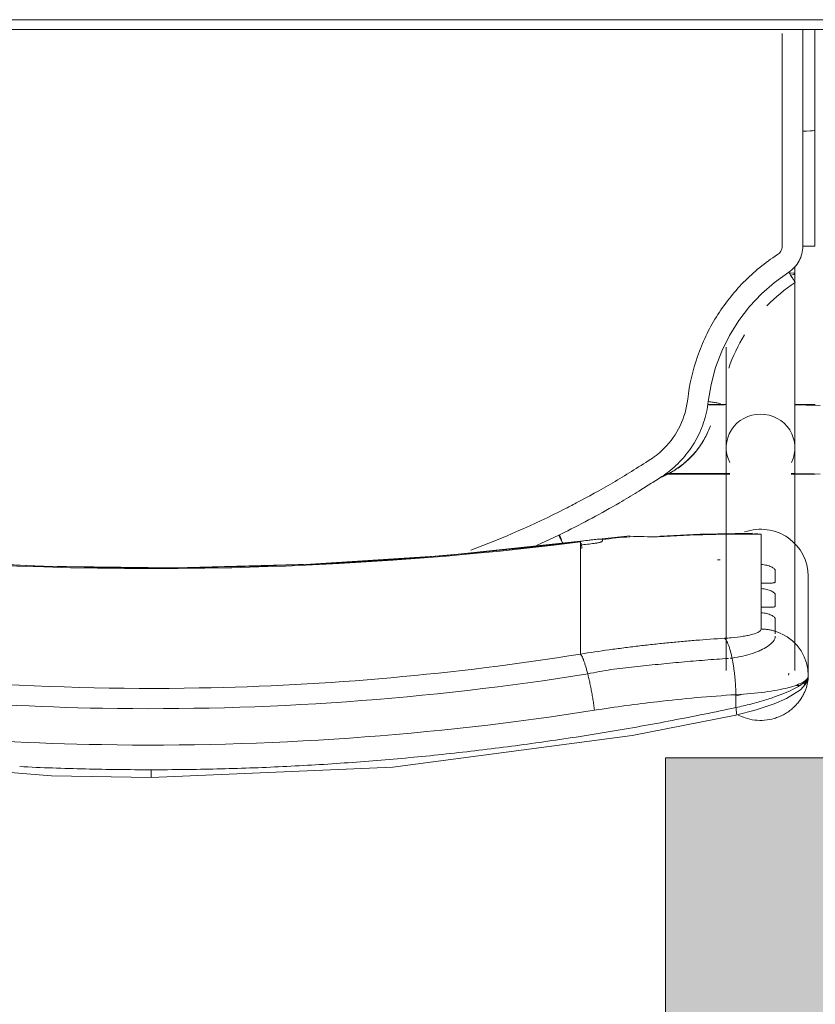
# Model space of a CAD drawing. Header units: metres. Extents: x 1.7 to 42.3, y -72.9 to -47.6.
# Tile 64 of 216: x 6.673 to 6.913, y -63.419 to -63.122. Entities that reach past the tile are written whole.
import ezdxf

# ---------------------------------------------------------------- set-up
doc = ezdxf.new("R2010")
doc.units = ezdxf.units.M
doc.layers.add('I-FURN', color=7, linetype='Continuous', lineweight=18)
doc.layers.add('M-EQPM-IDEN', color=1, linetype='Continuous', lineweight=9, true_color=0xff0000)

# ---------------------------------------------------------------- blocks, each defined once
blk = doc.blocks.new('ConjuntoParaAlunoTamanho6 - CJA06_ConjuntoParaAlunoTamanho6-V19-2PAV - FRIGORÍFICA')
at = {"layer": 'I-FURN', "color": 253, "true_color": 0xaaaaaa}
for p, q in [((-0.1978999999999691, 0.2596939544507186), (-0.1978999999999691, 0.2296403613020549)), ((-0.1920690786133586, 0.2589589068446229), (-0.1920240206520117, 0.2590556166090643)), ((-0.1920240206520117, 0.2590556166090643), (-0.1919206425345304, 0.2594856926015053)), ((-0.1973389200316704, 0.2558006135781), (-0.1966477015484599, 0.2539495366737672)), ((-0.19384999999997, 0.2581242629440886), (-0.19384999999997, 0.1909687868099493)), ((-0.1731499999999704, 0.1909687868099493), (-0.1731499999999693, 0.2581242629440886)), ((-0.1966476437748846, 0.2539494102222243), (-0.1956994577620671, 0.2522107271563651)), ((-0.1749254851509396, 0.2543538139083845), (-0.174369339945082, 0.2544094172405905)), ((-0.1292314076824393, 0.2438022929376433), (-0.1292314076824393, 0.253173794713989)), ((-0.1956994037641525, 0.2522106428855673), (-0.1945122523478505, 0.2506185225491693)), ((-0.1915186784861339, 0.2479946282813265), (-0.1897706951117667, 0.2470146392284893)), ((-0.1895731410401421, 0.2469229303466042), (-0.1879002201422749, 0.2462823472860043)), ((-0.1292314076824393, 0.2421389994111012), (-0.1292314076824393, 0.2438022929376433)), ((-0.1836599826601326, 0.2407252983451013), (-0.1836599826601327, 0.2390378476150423)), ((-0.1292314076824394, 0.2421389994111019), (-0.1292314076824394, 0.2365253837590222)), ((-0.1292314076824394, 0.2365253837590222), (-0.1292314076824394, 0.2348620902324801)), ((-0.1292314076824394, 0.2348620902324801), (-0.1292314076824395, 0.2292484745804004)), ((-0.1836599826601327, 0.2334483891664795), (-0.1836599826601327, 0.2317609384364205)), ((-0.1292314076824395, 0.2292484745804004), (-0.1292314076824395, 0.2275851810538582)), ((-0.1836599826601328, 0.2261714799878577), (-0.1836599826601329, 0.2170112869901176)), ((-0.1292314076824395, 0.2275851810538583), (-0.1292314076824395, 0.2219715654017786)), ((-0.1292314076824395, 0.2219715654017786), (-0.1292314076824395, 0.2203082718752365)), ((-0.1159764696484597, 0.2204774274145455), (-0.1226984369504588, 0.2173238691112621)), ((-0.1836599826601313, 0.2170112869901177), (-0.1818018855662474, 0.2167931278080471)), ((-0.1441419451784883, 0.2175731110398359), (-0.1292586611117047, 0.2191524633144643)), ((-0.1927135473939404, 0.1989367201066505), (-0.1999999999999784, 0.1989367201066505)), ((-0.1547360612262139, 0.1989367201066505), (-0.1742864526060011, 0.1989367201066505)), ((-0.1927106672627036, 0.1987867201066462), (-0.19384999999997, 0.1987867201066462)), ((-0.1938499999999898, 0.1987867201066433), (-0.1938499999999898, 0.1984502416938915)), ((-0.1938499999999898, 0.1984502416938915), (-0.1938499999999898, 0.1976441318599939)), ((-0.1549429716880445, 0.1987867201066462), (-0.1742893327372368, 0.1987867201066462)), ((-0.1938499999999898, 0.1936664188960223), (-0.1938499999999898, 0.1916047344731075)), ((-0.1938499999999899, 0.1868796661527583), (-0.1938499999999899, 0.185819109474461)), ((-0.1938499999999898, 0.1837095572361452), (-0.1938499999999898, 0.1858191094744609)), ((-0.1938499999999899, 0.1780867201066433), (-0.1938499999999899, 0.1806828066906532)), ((-0.1726767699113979, 0.1780867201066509), (-0.1675711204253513, 0.1780867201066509)), ((-0.1999999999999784, 0.177936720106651), (-0.1937679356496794, 0.177936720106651)), ((-0.1732320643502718, 0.177936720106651), (-0.1675962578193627, 0.177936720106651)), ((-0.1938499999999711, 0.138573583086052), (-0.1938499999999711, 0.1405709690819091)), ((-0.1938499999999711, 0.138573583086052), (-0.1938499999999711, 0.1364339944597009)), ((-0.1998252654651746, 0.130207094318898), (-0.1998241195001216, 0.09530095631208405)), ((-0.1998165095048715, 0.06488258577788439), (-0.1998241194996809, 0.09530105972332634)), ((-0.1998241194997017, 0.09530105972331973), (-0.1998198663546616, 0.09528842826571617)), ((-0.196225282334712, 0.0955583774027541), (-0.1973810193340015, 0.09554367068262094)), ((0.2470000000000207, 0.0649665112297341), (-0.2469999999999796, 0.06496651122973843)), ((0.2470000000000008, 0.06496651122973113), (-0.2469999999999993, 0.06496651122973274))]:
    blk.add_line(p, q, dxfattribs=at)
at = {"layer": 'I-FURN', "color": 253, "true_color": 0xaaaaaa, "flags": 128}
for points in [[(0.0001000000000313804, 0.290399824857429), (-0.07266958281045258, 0.2872143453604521), (-0.1448601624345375, 0.2777017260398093), (-0.1760326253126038, 0.2716064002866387)], [(0.176232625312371, 0.2716064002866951), (0.1033140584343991, 0.2839819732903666), (0.03017500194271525, 0.2898535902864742), (0.0001000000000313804, 0.290399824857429)], [(-0.1760343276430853, 0.2716060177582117), (-0.1821754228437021, 0.2699680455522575), (-0.1876074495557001, 0.2681172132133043), (-0.1913128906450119, 0.2665180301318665), (-0.1955671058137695, 0.263903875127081), (-0.1970794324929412, 0.2622558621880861), (-0.1976471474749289, 0.2611297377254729), (-0.1978999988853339, 0.2597125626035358)], [(-0.1760658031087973, 0.2692828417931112), (-0.1760658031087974, 0.2683125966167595), (-0.1760658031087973, 0.2673423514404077), (-0.1760658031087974, 0.2663721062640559), (-0.1760658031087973, 0.2654018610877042)], [(-0.1978999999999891, 0.2596939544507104), (-0.1977587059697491, 0.2577280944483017), (-0.1973389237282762, 0.2558006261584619)], [(-0.1978999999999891, 0.2596939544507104), (-0.1978999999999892, 0.2521805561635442), (-0.1978999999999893, 0.244667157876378), (-0.1978999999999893, 0.2371537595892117), (-0.1978999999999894, 0.2296403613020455)], [(-0.1978999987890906, 0.2446838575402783), (-0.197899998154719, 0.2521977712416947), (-0.1978999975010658, 0.2597116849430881)], [(-0.1945121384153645, 0.2506183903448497), (-0.1931094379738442, 0.2492039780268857), (-0.1915187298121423, 0.2479946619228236)], [(-0.1878999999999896, 0.2424255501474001), (-0.1878999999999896, 0.2433897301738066), (-0.1878999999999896, 0.2443539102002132), (-0.1878999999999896, 0.2453180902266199), (-0.1878999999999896, 0.2462822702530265)], [(-0.1836599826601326, 0.2456094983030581), (-0.1836599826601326, 0.2443884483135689), (-0.1836599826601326, 0.2431673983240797), (-0.1836599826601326, 0.2419463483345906), (-0.1836599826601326, 0.2407252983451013)], [(-0.1878999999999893, 0.2351486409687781), (-0.1878999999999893, 0.2360322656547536), (-0.1878999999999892, 0.2369158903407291), (-0.1878999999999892, 0.2377995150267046), (-0.1878999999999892, 0.2386831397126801)], [(-0.1836599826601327, 0.2390378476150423), (-0.1836599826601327, 0.2376404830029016), (-0.1836599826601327, 0.2362431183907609), (-0.1836599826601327, 0.2348457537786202), (-0.1836599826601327, 0.2334483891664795)], [(-0.1836599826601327, 0.2317609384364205), (-0.1836599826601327, 0.2303635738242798), (-0.1836599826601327, 0.2289662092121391), (-0.1836599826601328, 0.2275688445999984), (-0.1836599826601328, 0.2261714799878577)], [(-0.1878999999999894, 0.2278717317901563), (-0.1878999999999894, 0.2287553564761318), (-0.1878999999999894, 0.2296389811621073), (-0.1878999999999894, 0.2305226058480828), (-0.1878999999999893, 0.2314062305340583)], [(-0.1292586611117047, 0.2191524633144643), (-0.08865069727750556, 0.2234198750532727), (-0.0479005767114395, 0.2260954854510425), (-0.007073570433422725, 0.2271749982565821), (0.03376492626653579, 0.2266566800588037), (0.0745494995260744, 0.2245413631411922), (0.1152148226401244, 0.220832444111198), (0.1294586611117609, 0.2191524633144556)], [(-0.1292314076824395, 0.2203082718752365), (-0.1292314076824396, 0.2200743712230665), (-0.1292314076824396, 0.2198404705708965), (-0.1292314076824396, 0.2196065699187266), (-0.1292314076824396, 0.2193726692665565)], [(-0.1811141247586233, 0.2167731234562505), (-0.1653257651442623, 0.2170099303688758), (-0.1533056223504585, 0.2176050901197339)], [(-0.1358999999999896, 0.2186998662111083), (-0.1358999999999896, 0.218777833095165), (-0.1358999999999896, 0.2188557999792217), (-0.1358999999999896, 0.2189337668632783), (-0.1358999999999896, 0.219011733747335)], [(-0.2014817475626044, 0.1989432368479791), (-0.1996086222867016, 0.1988755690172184), (-0.1977248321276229, 0.198826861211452), (-0.1958338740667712, 0.1987972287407), (-0.1939392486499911, 0.1987867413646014), (-0.19384999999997, 0.1987867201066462)], [(-0.2014365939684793, 0.1782257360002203), (-0.1993460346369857, 0.1781595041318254), (-0.1972479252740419, 0.1781144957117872), (-0.195145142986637, 0.1780907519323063), (-0.1938499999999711, 0.1780867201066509)], [(-0.1938499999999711, 0.1407604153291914), (-0.1938499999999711, 0.1425707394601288), (-0.1938499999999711, 0.1445696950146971), (-0.1938499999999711, 0.1465646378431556), (-0.1938499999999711, 0.1485523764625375), (-0.1938499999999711, 0.1505297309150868), (-0.1938499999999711, 0.1524935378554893), (-0.1938499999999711, 0.154440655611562), (-0.1938499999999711, 0.156367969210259), (-0.1938499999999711, 0.1582723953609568), (-0.1938499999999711, 0.160150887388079), (-0.1938499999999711, 0.1620004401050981), (-0.1938499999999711, 0.163818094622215), (-0.1938499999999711, 0.1656009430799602), (-0.1938499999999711, 0.1673461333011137), (-0.1938499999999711, 0.1690508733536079), (-0.1938499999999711, 0.170712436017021), (-0.1938499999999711, 0.1723281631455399), (-0.1938499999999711, 0.1738954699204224), (-0.1938499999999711, 0.1754118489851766), (-0.1938499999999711, 0.1768748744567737), (-0.1938499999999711, 0.178282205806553), (-0.1938499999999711, 0.1796315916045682), (-0.1938499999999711, 0.1809208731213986), (-0.1938499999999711, 0.1821479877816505), (-0.19384999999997, 0.1833109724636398), (-0.19384999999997, 0.1844079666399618), (-0.19384999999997, 0.185437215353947), (-0.19384999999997, 0.1863970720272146), (-0.19384999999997, 0.1872860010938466), (-0.19384999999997, 0.188102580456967), (-0.19384999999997, 0.1888455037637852), (-0.19384999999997, 0.1895135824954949), (-0.19384999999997, 0.1901057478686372), (-0.19384999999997, 0.1906210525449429), (-0.19384999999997, 0.1909687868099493)], [(-0.1731499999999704, 0.1909687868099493), (-0.1731499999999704, 0.1905139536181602), (-0.1731499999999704, 0.1899816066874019), (-0.1731499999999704, 0.1893725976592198), (-0.1731499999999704, 0.1886879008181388), (-0.1731499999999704, 0.1879286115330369), (-0.1731499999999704, 0.1870959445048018), (-0.1731499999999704, 0.1861912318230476), (-0.1731499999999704, 0.1852159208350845), (-0.1731499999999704, 0.1841715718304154), (-0.1731499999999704, 0.1830598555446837), (-0.1731499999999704, 0.1818825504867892), (-0.1731499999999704, 0.1806415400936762), (-0.1731499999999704, 0.1793388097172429), (-0.1731499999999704, 0.1779764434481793), (-0.1731499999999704, 0.1765566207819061), (-0.1731499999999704, 0.1750816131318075), (-0.1731499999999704, 0.1735537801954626), (-0.1731499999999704, 0.1719755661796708), (-0.1731499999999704, 0.1703494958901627), (-0.1731499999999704, 0.1686781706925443), (-0.1731499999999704, 0.1669642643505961), (-0.1731499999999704, 0.1652105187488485), (-0.1731499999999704, 0.1634197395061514), (-0.1731499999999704, 0.1615947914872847), (-0.1731499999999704, 0.1606608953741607)], [(-0.1684099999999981, 0.1843835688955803), (-0.1684099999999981, 0.1843688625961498), (-0.1684099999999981, 0.1843541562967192), (-0.1684099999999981, 0.1843394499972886), (-0.1684099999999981, 0.184324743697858)], [(-0.1677424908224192, 0.1770641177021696), (-0.1686080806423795, 0.1718750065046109), (-0.1699665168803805, 0.1667882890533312), (-0.1718069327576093, 0.1618511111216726), (-0.1741455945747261, 0.1571266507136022), (-0.1769279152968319, 0.1526472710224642), (-0.1801293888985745, 0.1484554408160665), (-0.183741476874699, 0.1446112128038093), (-0.1877058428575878, 0.1411317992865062), (-0.1919863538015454, 0.1380495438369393)], [(-0.1962270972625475, 0.1302521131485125), (-0.1962262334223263, 0.1233088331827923), (-0.1962256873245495, 0.1163650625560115), (-0.1962254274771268, 0.1094205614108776), (-0.1962253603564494, 0.1024936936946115), (-0.1962252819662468, 0.09555841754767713)], [(-0.1973810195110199, 0.0955436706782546), (-0.1984075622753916, 0.09550450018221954), (-0.1992035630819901, 0.09544490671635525), (-0.199690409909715, 0.09537093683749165), (-0.1998241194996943, 0.09530106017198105)], [(0.2469999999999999, 0.0619665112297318), (0.1234999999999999, 0.0619665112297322), (-1.453485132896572e-16, 0.06196651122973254), (-0.1235000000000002, 0.06196651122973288), (-0.2470000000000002, 0.06196651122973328)], [(-0.2469999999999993, 0.06196651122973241), (-0.1234999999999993, 0.0619665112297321), (7.44471151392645e-16, 0.06196651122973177), (0.1235000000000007, 0.06196651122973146), (0.2470000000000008, 0.06196651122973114)]]:
    blk.add_lwpolyline(points, dxfattribs=at)
at = {"layer": 'I-FURN', "color": 253, "true_color": 0xaaaaaa}
for centre, major_axis, ratio, start_param, end_param in [((-0.1834999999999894, 0.2296403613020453), (-0.01439999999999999, 1.543589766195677e-16), 0.9781476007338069, 0, 1.90965751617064), ((9.999999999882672e-05, -0.7715866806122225), (1.021100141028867, 0), 0.9781476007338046, 1.44377104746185, 1.697821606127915), ((9.999999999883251e-05, -0.7711708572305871), (1.0208981, 0), 0.9781476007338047, 1.443771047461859, 1.697821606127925), ((-0.1792715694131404, 0.6012766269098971), (0.385, 0), 0.9781476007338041, 4.732926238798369, 4.735012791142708), ((-0.1792715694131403, 0.6035636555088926), (0.3950000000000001, 0), 0.9781476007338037, 4.828782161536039, 4.83941425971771), ((-0.1304982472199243, 0.2290753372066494), (-0.001239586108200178, 0.00992287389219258), 0.026339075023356, 2.463315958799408, 2.789233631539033), ((-0.1792715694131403, 0.6033557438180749), (0.3949999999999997, 0), 0.978147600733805, 4.701278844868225, 4.780292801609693), ((-0.1450124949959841, 0.2275351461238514), (-0.0008705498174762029, 0.009962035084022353), 0.01850094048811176, 2.95752618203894, 3.350225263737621), ((-0.1792715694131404, 0.6026280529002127), (0.3949999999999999, 0), 0.9781476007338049, 4.801491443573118, 4.82254091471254), ((-0.1792715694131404, 0.6022122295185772), (0.3947979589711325, 0), 0.9781476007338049, 4.828841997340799, 4.839414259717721), ((-0.1834999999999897, 0.1909687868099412), (0.01034999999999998, 0), 0.9781476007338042, 2.686586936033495, 4.712388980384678), ((-0.1834999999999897, 0.1909687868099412), (0.01035000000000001, 0), 0.9781476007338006, 4.712388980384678, 6.73819102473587), ((-0.1834999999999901, 0.1385735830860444), (0.01035000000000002, 0), 0.06975647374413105, 2.648424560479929, 3.665191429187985)]:
    blk.add_ellipse(centre, major_axis=major_axis, ratio=ratio, start_param=start_param, end_param=end_param, dxfattribs=at)
for points in [[(0.0001000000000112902, 0.2880248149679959), (-0.006508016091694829, 0.288024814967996), (-0.01311637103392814, 0.2879458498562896), (-0.01972184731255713, 0.2877884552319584)], [(0.0001000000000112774, 0.2903571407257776), (0.0001000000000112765, 0.2902912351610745), (0.0001000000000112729, 0.2900051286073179), (0.0001000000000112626, 0.2891558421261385), (0.0001000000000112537, 0.2884139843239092), (0.0001000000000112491, 0.2880248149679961)], [(0.01992242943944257, 0.287788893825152), (0.01331661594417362, 0.287946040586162), (0.006708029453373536, 0.2880248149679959), (0.0001000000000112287, 0.288024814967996)], [(-0.05929463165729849, 0.2859072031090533), (-0.06587565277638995, 0.285438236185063), (-0.07244736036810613, 0.2848919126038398), (-0.07900653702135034, 0.2842687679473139)], [(-0.03952650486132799, 0.2870815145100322), (-0.04612297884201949, 0.2867677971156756), (-0.05271335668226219, 0.2863761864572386), (-0.05929442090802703, 0.2859072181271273)], [(-0.01972185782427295, 0.2877884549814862), (-0.02632733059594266, 0.2876310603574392), (-0.0329299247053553, 0.2873952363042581), (-0.03952642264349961, 0.2870815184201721)], [(0.03972822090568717, 0.287082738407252), (0.03313130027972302, 0.2873962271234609), (0.02652827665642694, 0.2876317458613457), (0.0199224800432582, 0.2877888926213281)], [(-0.09864346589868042, 0.2821693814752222), (-0.1051744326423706, 0.2813931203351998), (-0.1116896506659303, 0.2805405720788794), (-0.1181860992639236, 0.2796131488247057)], [(-0.07900690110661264, 0.2842687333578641), (-0.08556602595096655, 0.2836455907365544), (-0.09211261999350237, 0.2829456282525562), (-0.09864346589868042, 0.2821693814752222)], [(-0.1181862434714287, 0.2796131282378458), (-0.1246826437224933, 0.2786857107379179), (-0.131160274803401, 0.2776834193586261), (-0.1376161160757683, 0.2766076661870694)], [(-0.1376161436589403, 0.2766076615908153), (-0.1440720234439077, 0.275531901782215), (-0.150506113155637, 0.2743826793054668), (-0.1569153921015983, 0.2731614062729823)], [(-0.1569155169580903, 0.2731613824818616), (-0.1633247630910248, 0.2719401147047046), (-0.1697091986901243, 0.2706467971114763), (-0.1760658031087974, 0.2692828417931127)], [(-0.1761993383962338, 0.2703342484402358), (-0.1761740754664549, 0.2700172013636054), (-0.1761289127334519, 0.269658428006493), (-0.1760658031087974, 0.2692828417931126)], [(-0.1334597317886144, 0.2700975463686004), (-0.1333915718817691, 0.2695629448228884), (-0.1332445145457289, 0.2684805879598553), (-0.1329950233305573, 0.2668394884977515), (-0.13271980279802, 0.2652023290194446), (-0.1324223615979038, 0.2635911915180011), (-0.1321069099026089, 0.2620269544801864), (-0.1317774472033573, 0.2605307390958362), (-0.131551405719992, 0.2595920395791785), (-0.1314375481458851, 0.2591403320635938)], [(-0.176065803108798, 0.2654018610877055), (-0.1791352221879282, 0.2652333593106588), (-0.1850371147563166, 0.2646984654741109), (-0.1921907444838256, 0.2633749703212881), (-0.1968242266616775, 0.2616500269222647), (-0.1978999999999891, 0.2603482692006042), (-0.1978999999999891, 0.2596939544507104)], [(-0.1760890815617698, 0.2657671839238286), (-0.1766991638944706, 0.2656103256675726), (-0.1773066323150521, 0.2654480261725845), (-0.1779078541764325, 0.2652812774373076)], [(-0.176065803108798, 0.2654018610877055), (-0.1760589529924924, 0.2649819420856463), (-0.1760367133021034, 0.2641342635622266), (-0.1759782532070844, 0.2628495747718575), (-0.1758952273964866, 0.2615619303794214), (-0.175788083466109, 0.2602816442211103), (-0.17565767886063, 0.2590190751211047), (-0.1755052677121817, 0.2577841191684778), (-0.1753320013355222, 0.2565866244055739), (-0.175139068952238, 0.255436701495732), (-0.17499849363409, 0.2547076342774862), (-0.1749255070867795, 0.2543539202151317)], [(-0.1292314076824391, 0.2531737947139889), (-0.1293198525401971, 0.253273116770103), (-0.1295044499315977, 0.2535308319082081), (-0.1298007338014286, 0.2540876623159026), (-0.1301127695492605, 0.2548082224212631), (-0.130436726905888, 0.2556848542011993), (-0.1307683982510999, 0.2567045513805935), (-0.1311037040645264, 0.2578555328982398), (-0.1313268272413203, 0.2587010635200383), (-0.1314375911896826, 0.259140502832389)], [(-0.1749255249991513, 0.2543540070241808), (-0.1748359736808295, 0.2539200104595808), (-0.1746487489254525, 0.2530845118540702), (-0.1743466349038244, 0.2519451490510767), (-0.1740270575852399, 0.2509327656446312), (-0.1736938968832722, 0.2500587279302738), (-0.1733510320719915, 0.2493354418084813), (-0.1730027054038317, 0.2487702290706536), (-0.1727696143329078, 0.2485030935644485), (-0.1726535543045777, 0.2483980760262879)], [(-0.1596417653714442, 0.2493873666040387), (-0.1610889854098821, 0.249256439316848), (-0.1625358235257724, 0.2491325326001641), (-0.1639821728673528, 0.2490156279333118)], [(-0.1552990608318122, 0.2498012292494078), (-0.1567469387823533, 0.2496562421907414), (-0.1581945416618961, 0.2495182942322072), (-0.1596417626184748, 0.2493873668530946)], [(-0.1509547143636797, 0.2502573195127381), (-0.1524030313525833, 0.250098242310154), (-0.1538511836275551, 0.249946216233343), (-0.1552990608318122, 0.2498012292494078)], [(-0.1466093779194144, 0.2507557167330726), (-0.1480579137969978, 0.2505825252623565), (-0.1495063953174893, 0.2504163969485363), (-0.1509547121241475, 0.2502573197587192)], [(-0.1422637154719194, 0.2512964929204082), (-0.1437122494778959, 0.2511091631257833), (-0.1451608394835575, 0.2509289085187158), (-0.1466093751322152, 0.2507557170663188)], [(-0.1639821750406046, 0.2490156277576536), (-0.1668748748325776, 0.2487818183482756), (-0.1697656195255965, 0.2485760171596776), (-0.1726535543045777, 0.2483980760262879)], [(-0.1879001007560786, 0.2462823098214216), (-0.1875579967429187, 0.2461749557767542), (-0.1868655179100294, 0.2459854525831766), (-0.1858079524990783, 0.2457777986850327), (-0.1847375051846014, 0.245647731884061), (-0.1840192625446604, 0.2456134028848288), (-0.1836599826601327, 0.2456094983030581)], [(-0.1358999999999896, 0.219011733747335), (-0.1358974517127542, 0.2190478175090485), (-0.135862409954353, 0.2191208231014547), (-0.1357253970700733, 0.2192307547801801), (-0.1354877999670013, 0.2193475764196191), (-0.1351772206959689, 0.2194610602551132), (-0.1347943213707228, 0.2195675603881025), (-0.1343570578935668, 0.2196652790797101), (-0.1339016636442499, 0.2197447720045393), (-0.1335709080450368, 0.2197895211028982), (-0.1333999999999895, 0.2198095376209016)], [(-0.09624535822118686, 0.2218352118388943), (-0.1058408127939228, 0.2182510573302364), (-0.1151956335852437, 0.2141430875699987), (-0.124341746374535, 0.2095039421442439)], [(-0.1539742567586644, 0.2177192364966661), (-0.1534937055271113, 0.2175210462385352), (-0.1529962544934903, 0.2175770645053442), (-0.1524701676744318, 0.2178778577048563)], [(-0.1524701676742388, 0.2178778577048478), (-0.1511336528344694, 0.2178205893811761), (-0.148400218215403, 0.2177478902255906), (-0.1455629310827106, 0.2177625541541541), (-0.1441226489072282, 0.217792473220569)], [(-0.1358494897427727, 0.2186013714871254), (-0.135866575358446, 0.2186169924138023), (-0.1358918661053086, 0.2186492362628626), (-0.1359000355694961, 0.2186828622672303), (-0.1358999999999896, 0.2186998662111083)], [(-0.1226979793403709, 0.2173232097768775), (-0.1229747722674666, 0.2171883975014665), (-0.1235279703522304, 0.2169178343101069), (-0.124080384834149, 0.2166453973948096), (-0.1243563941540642, 0.2165087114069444)], [(-0.1233517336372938, 0.2181258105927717), (-0.1234269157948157, 0.2182790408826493), (-0.123501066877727, 0.2184310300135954), (-0.1235734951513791, 0.2185803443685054)], [(-0.1228881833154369, 0.2172303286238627), (-0.1230391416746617, 0.2175280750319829), (-0.1231915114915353, 0.2178323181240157), (-0.1233396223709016, 0.2181318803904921)], [(-0.1243563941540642, 0.2165087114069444), (-0.127170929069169, 0.2151169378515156), (-0.132758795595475, 0.2122360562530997), (-0.1382577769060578, 0.2091620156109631), (-0.140984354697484, 0.2075760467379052)], [(-0.124341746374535, 0.2095039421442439), (-0.1249439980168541, 0.2091985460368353), (-0.1261530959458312, 0.2085797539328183), (-0.127371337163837, 0.2079446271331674), (-0.1279827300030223, 0.2076228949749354)], [(-0.1279827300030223, 0.2076228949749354), (-0.1315664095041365, 0.205741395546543), (-0.1388903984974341, 0.2016844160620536), (-0.1465126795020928, 0.1969783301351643), (-0.1503956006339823, 0.1944471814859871)], [(-0.140984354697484, 0.2075760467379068), (-0.1418838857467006, 0.2070440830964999), (-0.1436780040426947, 0.2059695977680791), (-0.1454617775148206, 0.2048741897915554), (-0.1463509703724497, 0.2043213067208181)], [(-0.1463764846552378, 0.2043055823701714), (-0.1476209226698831, 0.2035451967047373), (-0.1501008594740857, 0.2020049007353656), (-0.1525577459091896, 0.2004277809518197), (-0.1537794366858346, 0.1996302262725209)], [(-0.1537794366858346, 0.1996302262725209), (-0.1554966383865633, 0.198508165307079), (-0.1586948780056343, 0.195943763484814), (-0.1613359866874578, 0.1928020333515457), (-0.1624994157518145, 0.191104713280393)], [(-0.1568013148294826, 0.1981978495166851), (-0.1557631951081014, 0.1987999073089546), (-0.1547464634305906, 0.199296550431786), (-0.1537598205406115, 0.199710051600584)], [(-0.1650109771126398, 0.1907575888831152), (-0.164470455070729, 0.191508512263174), (-0.163310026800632, 0.1929545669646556), (-0.161349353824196, 0.1949320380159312), (-0.1591901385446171, 0.1966947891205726), (-0.1576358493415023, 0.1977121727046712), (-0.1568341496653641, 0.1981787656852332)], [(-0.1503956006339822, 0.194447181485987), (-0.1511343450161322, 0.1939646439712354), (-0.1525553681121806, 0.1929255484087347), (-0.1538574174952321, 0.191743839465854), (-0.1544771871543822, 0.1911186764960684)], [(-0.1624994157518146, 0.1911047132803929), (-0.1627133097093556, 0.1907999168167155), (-0.1631293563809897, 0.1901833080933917), (-0.1635214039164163, 0.1895535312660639), (-0.1637112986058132, 0.1892355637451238)], [(-0.1544771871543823, 0.1911186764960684), (-0.1564547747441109, 0.1891182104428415), (-0.1596892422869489, 0.1845226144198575), (-0.1612418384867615, 0.1791461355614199), (-0.1615632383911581, 0.1763592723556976)], [(-0.1637112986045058, 0.1892355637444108), (-0.1647895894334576, 0.1873763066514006), (-0.1665590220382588, 0.1834307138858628), (-0.1674964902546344, 0.1792013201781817), (-0.1677424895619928, 0.1770639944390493)], [(-0.1677424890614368, 0.1770642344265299), (-0.1682328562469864, 0.1771200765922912), (-0.1692131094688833, 0.1772481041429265), (-0.1704566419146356, 0.1774597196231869), (-0.1712817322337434, 0.1776583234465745), (-0.1714682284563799, 0.1777616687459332), (-0.1714634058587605, 0.1778021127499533)], [(-0.1739147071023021, 0.1669853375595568), (-0.175121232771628, 0.1634756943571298), (-0.1767079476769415, 0.160111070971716), (-0.1786363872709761, 0.1569620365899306)], [(-0.1854029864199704, 0.1482281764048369), (-0.1879709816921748, 0.1455767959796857), (-0.1908368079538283, 0.1432074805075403), (-0.1939136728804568, 0.1411945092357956)], [(-0.1939136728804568, 0.1411945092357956), (-0.1939293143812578, 0.1411928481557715), (-0.1938540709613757, 0.1410265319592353), (-0.1934388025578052, 0.1403259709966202), (-0.192784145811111, 0.1392806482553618), (-0.1922544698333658, 0.1384598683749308), (-0.1919863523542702, 0.1380495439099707)], [(-0.1919863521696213, 0.1380501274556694), (-0.1926489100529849, 0.1376179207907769), (-0.1938268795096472, 0.136629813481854), (-0.195191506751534, 0.1347279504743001), (-0.1960368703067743, 0.1325520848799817), (-0.1962246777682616, 0.1310361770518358), (-0.1962270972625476, 0.1302521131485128)], [(-0.1886288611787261, 0.1327672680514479), (-0.1888420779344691, 0.1326285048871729), (-0.1892217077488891, 0.1323105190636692), (-0.1896640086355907, 0.1316970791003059), (-0.1899394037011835, 0.1309924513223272), (-0.1900005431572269, 0.1305014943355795), (-0.1900014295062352, 0.130247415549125)], [(-0.196227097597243, 0.1302520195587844), (-0.1967197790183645, 0.1302517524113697), (-0.1976969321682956, 0.1302488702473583), (-0.1989137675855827, 0.1302381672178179), (-0.1996945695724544, 0.1302227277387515), (-0.1998445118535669, 0.1302108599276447), (-0.1998210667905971, 0.1302049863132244)], [(-0.1998210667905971, 0.1302049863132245), (-0.1998207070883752, 0.124380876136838), (-0.1998194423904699, 0.1127324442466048), (-0.1998196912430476, 0.1010983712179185), (-0.1998198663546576, 0.09528842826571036)], [(-0.1998180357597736, 0.1214692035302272), (-0.1998182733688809, 0.1243806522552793), (-0.1998185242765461, 0.1272925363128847), (-0.1998187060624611, 0.1302043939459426)], [(-0.1998174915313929, 0.095284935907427), (-0.1998173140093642, 0.101095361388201), (-0.1998171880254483, 0.1069128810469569), (-0.1998174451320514, 0.112733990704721)], [(-0.1998198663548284, 0.09528842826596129), (-0.1998199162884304, 0.08515314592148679), (-0.1998200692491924, 0.07501788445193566), (-0.1998200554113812, 0.06488260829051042)], [(-0.199817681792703, 0.06488260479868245), (-0.1998176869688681, 0.0683677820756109), (-0.1998176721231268, 0.07185295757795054), (-0.1998176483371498, 0.07533813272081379)]]:
    blk.add_open_spline(points, degree=3, dxfattribs=at)
for points, knots in [([(-0.1334597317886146, 0.2700975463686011), (-0.0847039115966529, 0.2777950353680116), (0.005190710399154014, 0.2841531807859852), (0.09465608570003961, 0.2762553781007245), (0.1336597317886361, 0.2700975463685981)], [-1, -1, -1, -1, -0.4444444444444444, 0, 0, 0, 0]), ([(-0.1978999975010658, 0.2597116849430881), (-0.1978992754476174, 0.2601895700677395), (-0.197828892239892, 0.2612672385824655), (-0.1974722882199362, 0.2628706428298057), (-0.1969498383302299, 0.2642975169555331), (-0.1964165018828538, 0.2654260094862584), (-0.1958545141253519, 0.2663723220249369), (-0.1953379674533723, 0.2671148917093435), (-0.1949214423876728, 0.2676569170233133), (-0.1944708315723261, 0.2681916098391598), (-0.1938161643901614, 0.2689006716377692), (-0.1929067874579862, 0.2697547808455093), (-0.1918973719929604, 0.2705252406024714), (-0.1910486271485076, 0.271071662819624), (-0.1903984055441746, 0.2714415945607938), (-0.1897348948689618, 0.2717736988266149), (-0.1888273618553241, 0.2721720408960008), (-0.1871898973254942, 0.2727458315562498), (-0.1847401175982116, 0.2732046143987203), (-0.1817407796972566, 0.2731518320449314), (-0.1790554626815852, 0.2725508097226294), (-0.1774490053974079, 0.2718715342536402), (-0.1767851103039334, 0.2715289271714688)], [0, 0, 0, 0, 0.0625, 0.125, 0.15625, 0.1875, 0.21875, 0.234375, 0.25, 0.265625, 0.28125, 0.3125, 0.34375, 0.359375, 0.375, 0.390625, 0.40625, 0.4375, 0.5, 0.5625, 0.625, 0.6721865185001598, 0.6721865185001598, 0.6721865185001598, 0.6721865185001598]), ([(-0.1761028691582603, 0.2715562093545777), (-0.1761586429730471, 0.2714860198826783), (-0.1762305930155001, 0.2712194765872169), (-0.176225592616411, 0.270718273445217), (-0.1762077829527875, 0.2704497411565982)], [0.625, 0.625, 0.625, 0.625, 0.75, 0.8595648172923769, 0.8595648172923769, 0.8595648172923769, 0.8595648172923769]), ([(-0.1760658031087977, 0.2654018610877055), (-0.1681984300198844, 0.2658977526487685), (-0.1539952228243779, 0.2671607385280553), (-0.1397741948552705, 0.2691006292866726), (-0.1334597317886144, 0.2700975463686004)], [-1, -1, -1, -1, -0.4444444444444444, 0, 0, 0, 0]), ([(-0.1314375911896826, 0.2591405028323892), (-0.0834284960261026, 0.2668293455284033), (0.005115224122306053, 0.2731845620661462), (0.09323131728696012, 0.2652914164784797), (0.1316375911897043, 0.2591405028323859)], [-1, -1, -1, -1, -0.4444444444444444, 0, 0, 0, 0]), ([(-0.197899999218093, 0.2597116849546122), (-0.1978999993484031, 0.2603422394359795), (-0.1968779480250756, 0.26186790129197), (-0.1928195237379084, 0.2641120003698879), (-0.1886535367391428, 0.2657759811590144), (-0.1849085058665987, 0.2670351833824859), (-0.180643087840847, 0.2682349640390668), (-0.1776024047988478, 0.2689532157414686), (-0.1760658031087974, 0.2692828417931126)], [0, 0, 0, 0, 0.25, 0.5, 0.625, 0.75, 0.875, 1, 1, 1, 1]), ([(0.1294314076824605, 0.2531737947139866), (0.08224027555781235, 0.260753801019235), (-0.00483574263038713, 0.2670240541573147), (-0.0914775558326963, 0.2592379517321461), (-0.1292314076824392, 0.2531737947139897)], [-1, -1, -1, -1, -0.4444444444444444, 0, 0, 0, 0]), ([(-0.1964982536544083, 0.2622027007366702), (-0.1967084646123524, 0.2620722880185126), (-0.1970969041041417, 0.2617605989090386), (-0.1976913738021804, 0.26095673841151), (-0.197899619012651, 0.2602130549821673), (-0.197899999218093, 0.2597116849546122)], [0.75, 0.75, 0.75, 0.75, 0.8125, 0.875, 1, 1, 1, 1]), ([(-0.1942107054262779, 0.2625985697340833), (-0.1945014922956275, 0.2626624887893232), (-0.1950241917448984, 0.2627014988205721), (-0.1955445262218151, 0.2626020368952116), (-0.1957570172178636, 0.2625375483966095)], [0.5473049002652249, 0.5473049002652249, 0.5473049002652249, 0.5473049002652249, 0.625, 0.6812683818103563, 0.6812683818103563, 0.6812683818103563, 0.6812683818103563]), ([(-0.1738129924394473, 0.2544652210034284), (-0.1714660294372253, 0.2546246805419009), (-0.1667662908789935, 0.2549705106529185), (-0.1597010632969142, 0.2555689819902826), (-0.1538032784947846, 0.2561378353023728), (-0.1490781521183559, 0.2566274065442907), (-0.1455353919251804, 0.2570270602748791), (-0.1419759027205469, 0.2573905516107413), (-0.1384271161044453, 0.2578212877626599), (-0.1349183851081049, 0.2584197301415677), (-0.1325944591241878, 0.2588861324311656), (-0.1314375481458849, 0.2591403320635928)], [0, 0, 0, 0, 0.1666666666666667, 0.3333333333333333, 0.5, 0.5833333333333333, 0.6666666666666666, 0.75, 0.8333333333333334, 0.9166666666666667, 1, 1, 1, 1]), ([(-0.1878987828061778, 0.2477842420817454), (-0.1879118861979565, 0.2482880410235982), (-0.187502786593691, 0.249331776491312), (-0.1858826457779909, 0.2507735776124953), (-0.1839956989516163, 0.2518209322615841), (-0.182398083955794, 0.2524953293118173), (-0.1797831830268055, 0.2534413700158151), (-0.1771474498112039, 0.2540362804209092), (-0.1749255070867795, 0.2543539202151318)], [0, 0, 0, 0, 0.2, 0.4, 0.55, 0.625, 0.7, 1, 1, 1, 1]), ([(-0.1292314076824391, 0.2531737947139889), (-0.1321257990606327, 0.2527140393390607), (-0.1364697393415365, 0.2520670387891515), (-0.1408151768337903, 0.2514838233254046), (-0.1422637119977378, 0.2512964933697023)], [-1, -1, -1, -1, -0.8, -0.7, -0.7, -0.7, -0.7]), ([(-0.1879002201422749, 0.2462823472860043), (-0.187900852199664, 0.2464425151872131), (-0.1879007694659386, 0.2467045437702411), (-0.1879005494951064, 0.2470010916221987), (-0.1879004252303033, 0.2471044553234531)], [0, 0, 0, 0, 0.4, 0.6000000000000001, 0.6000000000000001, 0.6000000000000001, 0.6000000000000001]), ([(-0.1726535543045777, 0.2483980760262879), (-0.173327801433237, 0.2483565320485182), (-0.1753210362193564, 0.2482075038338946), (-0.177767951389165, 0.2479140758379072), (-0.1798484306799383, 0.2475332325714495), (-0.1816328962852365, 0.2470989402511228), (-0.1832174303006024, 0.2464649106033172), (-0.1836599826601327, 0.2458966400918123), (-0.1836599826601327, 0.2456094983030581)], [-1, -1, -1, -1, -0.8888888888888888, -0.6666666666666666, -0.5555555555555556, -0.4444444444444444, -0.2222222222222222, 0, 0, 0, 0]), ([(-0.1836599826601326, 0.2407252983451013), (-0.1842802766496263, 0.240754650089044), (-0.1851208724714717, 0.2408808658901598), (-0.1860880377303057, 0.2411678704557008), (-0.186708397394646, 0.2414201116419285), (-0.187226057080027, 0.2416987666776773), (-0.1876178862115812, 0.2419776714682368), (-0.1878401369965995, 0.2422188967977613), (-0.1878963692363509, 0.2423607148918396), (-0.1878999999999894, 0.2424255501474)], [0, 0, 0, 0, 0.25, 0.375, 0.5, 0.625, 0.75, 0.875, 1, 1, 1, 1]), ([(-0.1878999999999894, 0.2386831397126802), (-0.1878963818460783, 0.2387456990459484), (-0.1878401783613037, 0.2388520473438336), (-0.1876179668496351, 0.2389578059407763), (-0.1872262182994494, 0.2390168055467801), (-0.1867086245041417, 0.2390416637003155), (-0.1860881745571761, 0.2390414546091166), (-0.1851208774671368, 0.2390290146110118), (-0.1842802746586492, 0.239022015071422), (-0.1836599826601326, 0.2390378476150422)], [0, 0, 0, 0, 0.125, 0.25, 0.375, 0.5, 0.625, 0.75, 1, 1, 1, 1]), ([(-0.1836599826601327, 0.2334483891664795), (-0.1842802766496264, 0.2334777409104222), (-0.1851208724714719, 0.2336039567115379), (-0.1860880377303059, 0.233890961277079), (-0.186708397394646, 0.2341432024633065), (-0.1872260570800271, 0.2344218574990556), (-0.1876178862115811, 0.2347007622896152), (-0.1878401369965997, 0.2349419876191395), (-0.1878963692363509, 0.2350838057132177), (-0.1878999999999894, 0.2351486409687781)], [0, 0, 0, 0, 0.25, 0.375, 0.5, 0.625, 0.75, 0.875, 1, 1, 1, 1]), ([(-0.1878999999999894, 0.2314062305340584), (-0.1878963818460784, 0.2314687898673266), (-0.1878401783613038, 0.2315751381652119), (-0.187617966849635, 0.2316808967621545), (-0.1872262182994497, 0.2317398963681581), (-0.1867086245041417, 0.2317647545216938), (-0.1860881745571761, 0.2317645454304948), (-0.185120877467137, 0.2317521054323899), (-0.1842802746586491, 0.2317451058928), (-0.1836599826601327, 0.2317609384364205)], [0, 0, 0, 0, 0.125, 0.25, 0.375, 0.5, 0.625, 0.75, 1, 1, 1, 1]), ([(-0.1836599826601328, 0.2261714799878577), (-0.1842801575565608, 0.2262008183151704), (-0.1851206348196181, 0.2263269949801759), (-0.186087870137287, 0.2266139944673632), (-0.1867083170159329, 0.2268662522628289), (-0.1872259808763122, 0.2271448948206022), (-0.1876178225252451, 0.2274237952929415), (-0.1878401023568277, 0.2276650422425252), (-0.1878963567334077, 0.2278068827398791), (-0.1878999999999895, 0.2278717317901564)], [0, 0, 0, 0, 0.25, 0.375, 0.5, 0.625, 0.75, 0.875, 1, 1, 1, 1]), ([(-0.1238829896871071, 0.2196695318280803), (-0.1237189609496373, 0.2193557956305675), (-0.123331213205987, 0.2186010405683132), (-0.1229127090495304, 0.2177609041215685), (-0.1226981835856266, 0.2173235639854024)], [0.5302375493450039, 0.5302375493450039, 0.5302375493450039, 0.5302375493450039, 0.75, 1, 1, 1, 1]), ([(-0.133399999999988, 0.21865708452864), (-0.1336964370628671, 0.2186231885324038), (-0.1342505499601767, 0.2185603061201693), (-0.1348838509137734, 0.218500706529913), (-0.1352916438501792, 0.2184863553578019), (-0.1355480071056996, 0.2184966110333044), (-0.1357328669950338, 0.2185317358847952), (-0.1358174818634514, 0.2185744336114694), (-0.1358494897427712, 0.2186013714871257)], [0, 0, 0, 0, 0.25, 0.5, 0.625, 0.75, 0.875, 1, 1, 1, 1]), ([(-0.1535017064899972, 0.1998984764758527), (-0.1540647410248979, 0.19966716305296), (-0.155845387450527, 0.1988632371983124), (-0.1575311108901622, 0.19786655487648), (-0.1586329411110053, 0.1970969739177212)], [0.636752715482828, 0.636752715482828, 0.636752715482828, 0.636752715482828, 0.75, 1, 1, 1, 1]), ([(-0.1586329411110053, 0.1970969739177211), (-0.1608106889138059, 0.1955759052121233), (-0.1638301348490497, 0.1927257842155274), (-0.1668590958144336, 0.1880707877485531), (-0.1679578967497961, 0.1856259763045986), (-0.1684099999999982, 0.1843835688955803)], [0, 0, 0, 0, 0.5, 0.75, 1, 1, 1, 1]), ([(-0.1684099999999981, 0.184324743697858), (-0.1679944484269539, 0.1854691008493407), (-0.1672535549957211, 0.1871401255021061), (-0.1660439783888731, 0.1892503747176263), (-0.1653668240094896, 0.1902631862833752), (-0.16501097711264, 0.190757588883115)], [0, 0, 0, 0, 0.5, 0.75, 1, 1, 1, 1]), ([(-0.1615632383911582, 0.1763592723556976), (-0.1620822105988, 0.1719098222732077), (-0.1635348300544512, 0.1654918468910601), (-0.1669159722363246, 0.1572863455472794), (-0.1700954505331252, 0.1514549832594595), (-0.1739092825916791, 0.146022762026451), (-0.179761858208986, 0.1393586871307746), (-0.1848670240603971, 0.1352078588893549), (-0.1886288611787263, 0.1327672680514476)], [0, 0, 0, 0, 0.25, 0.375, 0.5, 0.625, 0.75, 1, 1, 1, 1]), ([(-0.1900014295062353, 0.130247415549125), (-0.1900013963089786, 0.1286330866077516), (-0.1900013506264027, 0.1254696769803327), (-0.1900013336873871, 0.1209238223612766), (-0.1900013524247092, 0.1172957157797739), (-0.1900013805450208, 0.1145037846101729), (-0.1900014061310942, 0.1124287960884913), (-0.1900014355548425, 0.1105207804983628), (-0.1900014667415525, 0.108279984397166), (-0.1900014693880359, 0.1062404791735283), (-0.1900014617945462, 0.1040783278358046), (-0.1900014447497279, 0.1022757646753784), (-0.1900014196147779, 0.1002265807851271), (-0.1900013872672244, 0.09774436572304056), (-0.1900013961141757, 0.09514959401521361), (-0.1900014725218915, 0.09188656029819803), (-0.1900015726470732, 0.08842028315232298), (-0.1900016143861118, 0.08419260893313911), (-0.1900016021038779, 0.08048715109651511), (-0.1900015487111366, 0.07684180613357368), (-0.1900014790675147, 0.0735065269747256), (-0.1900014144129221, 0.0708072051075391), (-0.1900013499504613, 0.06830290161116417), (-0.1900013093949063, 0.06666423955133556), (-0.1900012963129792, 0.06612415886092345)], [0, 0, 0, 0, 0.03125, 0.0625, 0.09375, 0.109375, 0.125, 0.140625, 0.15625, 0.1875, 0.203125, 0.21875, 0.234375, 0.25, 0.265625, 0.28125, 0.3125, 0.328125, 0.34375, 0.359375, 0.3671875, 0.375, 0.3828125, 0.3865100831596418, 0.3865100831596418, 0.3865100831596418, 0.3865100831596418]), ([(-0.1962267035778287, 0.06488032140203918), (-0.196226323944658, 0.06801833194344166), (-0.1962256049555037, 0.07469904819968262), (-0.1962251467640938, 0.08490420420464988), (-0.1962251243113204, 0.0920346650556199), (-0.196225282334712, 0.09555837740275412)], [0.839715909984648, 0.839715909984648, 0.839715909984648, 0.839715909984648, 0.8888888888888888, 0.9444444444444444, 1, 1, 1, 1])]:
    blk.add_open_spline(points, degree=3, knots=knots, dxfattribs=at)
blk = doc.blocks.new('4 GRE - ESCOLA DE CINEMA E AUDIOVISUAL CINE REX R07_rvt-1-2PAV - FRIGORÍFICA')
at = {"layer": 'I-FURN', "color": 253, "lineweight": 18, "true_color": 0xaaaaaa, "rotation": 180}
blk.add_blockref('ConjuntoParaAlunoTamanho6 - CJA06_ConjuntoParaAlunoTamanho6-V19-2PAV - FRIGORÍFICA', (6.712991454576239, -63.06044595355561), dxfattribs=at)
blk = doc.blocks.new('M_Identificador de equipamento mecânico_BTS - Em caixas-817025-2PAV - FRIGORÍFICA')
at = {"layer": 'M-EQPM-IDEN', "true_color": 0xf5f5f5}
blk.add_hatch(color=7, dxfattribs=at).paths.add_polyline_path([(0.01, 0.002800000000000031), (0.01, -0.002799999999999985), (-0.009999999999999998, -0.002799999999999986), (-0.009999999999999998, 0.002800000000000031)])
at = {"layer": 'M-EQPM-IDEN'}
for p, q in [((0.01, 0.002800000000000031), (-0.009999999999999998, 0.002800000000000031)), ((-0.009999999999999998, 0.002800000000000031), (-0.009999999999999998, -0.002799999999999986)), ((-0.009999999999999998, 0.002800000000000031), (0.01, 0.002800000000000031)), ((-0.009999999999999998, -0.002799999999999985), (-0.009999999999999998, 0.002800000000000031))]:
    blk.add_line(p, q, dxfattribs=at)

msp = doc.modelspace()

# ---------------------------------------------------------------- block references
at = {"lineweight": 5}
msp.add_blockref('4 GRE - ESCOLA DE CINEMA E AUDIOVISUAL CINE REX R07_rvt-1-2PAV - FRIGORÍFICA', (0, 0), dxfattribs=at)
at = {"layer": 'M-EQPM-IDEN', "xscale": 74.99999999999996, "yscale": 74.99999999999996, "zscale": 74.99999999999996}
msp.add_blockref('M_Identificador de equipamento mecânico_BTS - Em caixas-817025-2PAV - FRIGORÍFICA', (7.617818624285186, -63.55483560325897), dxfattribs=at)

doc.saveas('drawing.dxf')
